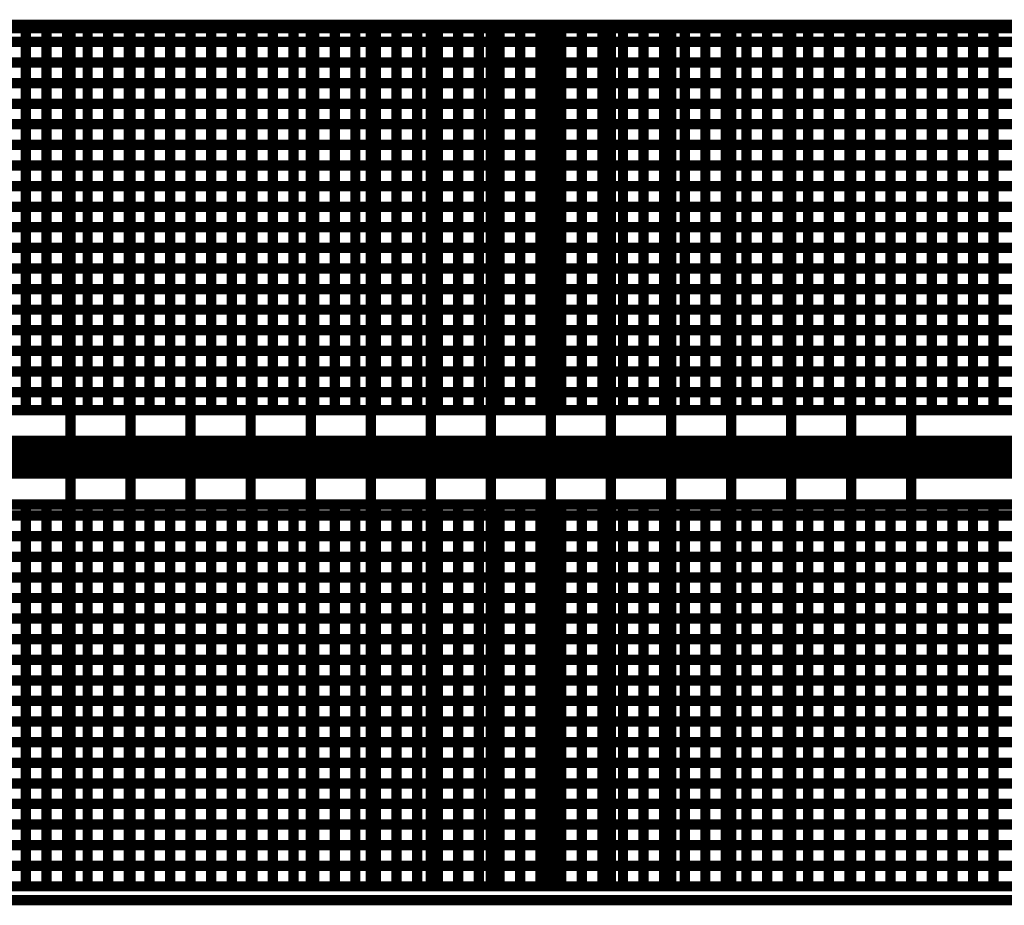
# Model space of a CAD drawing. Extents: x 0.4 to 16.2, y 0.4 to 3.5.
# Tile 20 of 29: x 10.6 to 11.8, y 2.5 to 3.5. Entities that reach past the tile are written whole.
import ezdxf

# ---------------------------------------------------------------- set-up
doc = ezdxf.new("R2010")
doc.units = 0
for name, color, linetype in [('2IN618_CMP', 7, 'CONTINUOUS'), ('2IN618_SOL', 4, 'CONTINUOUS'), ('LAYER_6', 5, 'CONTINUOUS')]:
    doc.layers.add(name, color=color, linetype=linetype)

msp = doc.modelspace()

# ---------------------------------------------------------------- linework, layer by layer
at = {"layer": '2IN618_CMP'}
for points, const_width in [([(8.2883, 3.5161), (12.2153, 3.5161), (12.2153, 3.051), (12.1901, 3.0761), (12.1404, 3.0761), (12.1354, 3.0711), (10.461, 3.0711), (10.4349, 3.0973), (10.4194, 3.1127), (10.3992, 3.1211), (10.3622, 3.1211), (10.3562, 3.127), (10.3452, 3.1316), (10.2703, 3.1316), (10.2593, 3.127), (10.2518, 3.1196), (10.2443, 3.127), (10.2332, 3.1316), (10.1583, 3.1316), (10.1473, 3.127), (10.1389, 3.1186), (10.1343, 3.1076), (10.1343, 3.0247)], 0.012), ([(10.6163, 3.5161), (10.6163, 3.0711)], 0.012), ([(10.6403, 3.0711), (10.6403, 3.5161)], 0.012), ([(10.6643, 3.5161), (10.6643, 3.0711)], 0.012), ([(10.6883, 3.0711), (10.6883, 3.5161)], 0.012), ([(10.7123, 3.5161), (10.7123, 3.0711)], 0.012), ([(10.7363, 3.0711), (10.7363, 3.5161)], 0.012), ([(10.7603, 3.5161), (10.7603, 3.0711)], 0.012), ([(10.7843, 3.0711), (10.7843, 3.5161)], 0.012), ([(10.8083, 3.5161), (10.8083, 3.0711)], 0.012), ([(10.8323, 3.0711), (10.8323, 3.5161)], 0.012), ([(10.8563, 3.5161), (10.8563, 3.0711)], 0.012), ([(10.8803, 3.0711), (10.8803, 3.5161)], 0.012), ([(10.9043, 3.5161), (10.9043, 3.0711)], 0.012), ([(10.9283, 3.0711), (10.9283, 3.5161)], 0.012), ([(10.9523, 3.5161), (10.9523, 3.0711)], 0.012), ([(10.9763, 3.0711), (10.9763, 3.5161)], 0.012), ([(11.0003, 3.5161), (11.0003, 3.0711)], 0.012), ([(11.0243, 3.0711), (11.0243, 3.5161)], 0.012), ([(11.0483, 3.5161), (11.0483, 3.0711)], 0.012), ([(11.0723, 3.0711), (11.0723, 3.5161)], 0.012), ([(11.0963, 3.5161), (11.0963, 3.0711)], 0.012), ([(11.1203, 3.0711), (11.1203, 3.5161)], 0.012), ([(11.1443, 3.5161), (11.1443, 3.0711)], 0.012), ([(11.1683, 3.0711), (11.1683, 3.5161)], 0.012), ([(11.1923, 3.5161), (11.1923, 3.0711)], 0.012), ([(11.2163, 3.0711), (11.2163, 3.5161)], 0.012), ([(11.2403, 3.5161), (11.2403, 3.0711)], 0.012), ([(11.2643, 3.0711), (11.2643, 3.5161)], 0.012), ([(11.2883, 3.5161), (11.2883, 3.0711)], 0.012), ([(11.3123, 3.0711), (11.3123, 3.5161)], 0.012), ([(11.3363, 3.5161), (11.3363, 3.0711)], 0.012), ([(11.3603, 3.0711), (11.3603, 3.5161)], 0.012), ([(11.3843, 3.5161), (11.3843, 3.0711)], 0.012), ([(11.4083, 3.0711), (11.4083, 3.5161)], 0.012), ([(11.4323, 3.5161), (11.4323, 3.0711)], 0.012), ([(11.4563, 3.0711), (11.4563, 3.5161)], 0.012), ([(11.4803, 3.5161), (11.4803, 3.0711)], 0.012), ([(11.5043, 3.0711), (11.5043, 3.5161)], 0.012), ([(11.5283, 3.5161), (11.5283, 3.0711)], 0.012), ([(11.5523, 3.0711), (11.5523, 3.5161)], 0.012), ([(11.5763, 3.5161), (11.5763, 3.0711)], 0.012), ([(11.6003, 3.0711), (11.6003, 3.5161)], 0.012), ([(11.6243, 3.5161), (11.6243, 3.0711)], 0.012), ([(11.6483, 3.0711), (11.6483, 3.5161)], 0.012), ([(11.6723, 3.5161), (11.6723, 3.0711)], 0.012), ([(11.6963, 3.0711), (11.6963, 3.5161)], 0.012), ([(11.7203, 3.5161), (11.7203, 3.0711)], 0.012), ([(11.7443, 3.0711), (11.7443, 3.5161)], 0.012), ([(8.2883, 3.5001), (12.2153, 3.5001)], 0.012), ([(8.2883, 3.4761), (12.2153, 3.4761)], 0.012), ([(12.2153, 3.4521), (8.2883, 3.4521)], 0.012), ([(8.2883, 3.4281), (12.2153, 3.4281)], 0.012), ([(12.2153, 3.4041), (8.2883, 3.4041)], 0.012), ([(8.2883, 3.3801), (12.2153, 3.3801)], 0.012), ([(12.2153, 3.3561), (8.2883, 3.3561)], 0.012), ([(8.2883, 3.3321), (12.2153, 3.3321)], 0.012), ([(12.2153, 3.3081), (8.2883, 3.3081)], 0.012), ([(8.2883, 3.2841), (12.2153, 3.2841)], 0.012), ([(12.2153, 3.2601), (8.2883, 3.2601)], 0.012), ([(8.2883, 3.2361), (12.2153, 3.2361)], 0.012), ([(12.2153, 3.2121), (8.2883, 3.2121)], 0.012), ([(8.2883, 3.1881), (12.2153, 3.1881)], 0.012), ([(12.2153, 3.1641), (8.2883, 3.1641)], 0.012), ([(8.2883, 3.1401), (12.2153, 3.1401)], 0.012), ([(10.4113, 3.1161), (12.2153, 3.1161)], 0.012), ([(12.1653, 3.0161), (10.4383, 3.0161), (10.3883, 3.0661), (10.3078, 3.0661)], 0.05), ([(12.2153, 3.0921), (10.44, 3.0921)], 0.012), ([(8.3681, 2.9611), (10.0405, 2.9611), (10.0666, 2.935), (10.0821, 2.9195), (10.1023, 2.9111), (10.1414, 2.9111), (10.1473, 2.9052), (10.1583, 2.9006), (10.2332, 2.9006), (10.2443, 2.9052), (10.2518, 2.9127), (10.2593, 2.9052), (10.2703, 2.9006), (10.3452, 2.9006), (10.3562, 2.9052), (10.3647, 2.9136), (10.3692, 2.9247), (10.3692, 3.0074), (10.4071, 2.9695), (10.4273, 2.9611), (10.4492, 2.9611), (12.1354, 2.9611)], 0.012), ([(10.6163, 2.5161), (10.6163, 2.9611)], 0.012), ([(10.6403, 2.9611), (10.6403, 2.5161)], 0.012), ([(10.6643, 2.5161), (10.6643, 2.9611)], 0.012), ([(10.6883, 2.9611), (10.6883, 2.5161)], 0.012), ([(10.7123, 2.5161), (10.7123, 2.9611)], 0.012), ([(10.7363, 2.9611), (10.7363, 2.5161)], 0.012), ([(10.7603, 2.5161), (10.7603, 2.9611)], 0.012), ([(10.7843, 2.9611), (10.7843, 2.5161)], 0.012), ([(10.8083, 2.5161), (10.8083, 2.9611)], 0.012), ([(10.8323, 2.9611), (10.8323, 2.5161)], 0.012), ([(10.8563, 2.5161), (10.8563, 2.9611)], 0.012), ([(10.8803, 2.9611), (10.8803, 2.5161)], 0.012), ([(10.9043, 2.5161), (10.9043, 2.9611)], 0.012), ([(10.9283, 2.9611), (10.9283, 2.5161)], 0.012), ([(10.9523, 2.5161), (10.9523, 2.9611)], 0.012), ([(10.9763, 2.9611), (10.9763, 2.5161)], 0.012), ([(11.0003, 2.5161), (11.0003, 2.9611)], 0.012), ([(11.0243, 2.9611), (11.0243, 2.5161)], 0.012), ([(11.0483, 2.5161), (11.0483, 2.9611)], 0.012), ([(11.0723, 2.9611), (11.0723, 2.5161)], 0.012), ([(11.0963, 2.5161), (11.0963, 2.9611)], 0.012), ([(11.1203, 2.9611), (11.1203, 2.5161)], 0.012), ([(11.1443, 2.5161), (11.1443, 2.9611)], 0.012), ([(11.1683, 2.9611), (11.1683, 2.5161)], 0.012), ([(11.1923, 2.5161), (11.1923, 2.9611)], 0.012), ([(11.2163, 2.9611), (11.2163, 2.5161)], 0.012), ([(11.2403, 2.5161), (11.2403, 2.9611)], 0.012), ([(11.2643, 2.9611), (11.2643, 2.5161)], 0.012), ([(11.2883, 2.5161), (11.2883, 2.9611)], 0.012), ([(11.3123, 2.9611), (11.3123, 2.5161)], 0.012), ([(11.3363, 2.5161), (11.3363, 2.9611)], 0.012), ([(11.3603, 2.9611), (11.3603, 2.5161)], 0.012), ([(11.3843, 2.5161), (11.3843, 2.9611)], 0.012), ([(11.4083, 2.9611), (11.4083, 2.5161)], 0.012), ([(11.4323, 2.5161), (11.4323, 2.9611)], 0.012), ([(11.4563, 2.9611), (11.4563, 2.5161)], 0.012), ([(11.4803, 2.5161), (11.4803, 2.9611)], 0.012), ([(11.5043, 2.9611), (11.5043, 2.5161)], 0.012), ([(11.5283, 2.5161), (11.5283, 2.9611)], 0.012), ([(11.5523, 2.9611), (11.5523, 2.5161)], 0.012), ([(11.5763, 2.5161), (11.5763, 2.9611)], 0.012), ([(11.6003, 2.9611), (11.6003, 2.5161)], 0.012), ([(11.6243, 2.5161), (11.6243, 2.9611)], 0.012), ([(11.6483, 2.9611), (11.6483, 2.5161)], 0.012), ([(11.6723, 2.5161), (11.6723, 2.9611)], 0.012), ([(11.6963, 2.9611), (11.6963, 2.5161)], 0.012), ([(11.7203, 2.5161), (11.7203, 2.9611)], 0.012), ([(11.7443, 2.9611), (11.7443, 2.5161)], 0.012), ([(12.2153, 2.9481), (10.3692, 2.9481)], 0.012), ([(10.369, 2.9241), (12.2153, 2.9241)], 0.012), ([(8.2883, 2.9001), (12.2153, 2.9001)], 0.012), ([(12.2153, 2.8761), (8.2883, 2.8761)], 0.012), ([(8.2883, 2.8521), (12.2153, 2.8521)], 0.012), ([(12.2153, 2.8281), (8.2883, 2.8281)], 0.012), ([(8.2883, 2.8041), (12.2153, 2.8041)], 0.012), ([(12.2153, 2.7801), (8.2883, 2.7801)], 0.012), ([(8.2883, 2.7561), (12.2153, 2.7561)], 0.012), ([(12.2153, 2.7321), (8.2883, 2.7321)], 0.012), ([(8.2883, 2.7081), (12.2153, 2.7081)], 0.012), ([(12.2153, 2.6841), (8.2883, 2.6841)], 0.012), ([(8.2883, 2.6601), (12.2153, 2.6601)], 0.012), ([(12.2153, 2.6361), (8.2883, 2.6361)], 0.012), ([(8.2883, 2.6121), (12.2153, 2.6121)], 0.012), ([(12.2153, 2.5881), (8.2883, 2.5881)], 0.012), ([(8.2883, 2.5641), (12.2153, 2.5641)], 0.012), ([(12.2153, 2.5401), (8.2883, 2.5401)], 0.012), ([(8.2883, 2.5161), (12.2153, 2.5161), (8.2883, 2.5161)], 0.012)]:
    msp.add_lwpolyline(points, dxfattribs=dict(at, const_width=const_width))
at = {"layer": '2IN618_SOL', "const_width": 0.012}
for points in [[(10.6683, 2.5161), (10.6683, 3.5161)], [(10.7383, 3.5161), (10.7383, 2.5161)], [(10.8083, 2.5161), (10.8083, 3.5161)], [(10.8783, 3.5161), (10.8783, 2.5161)], [(10.9483, 2.5161), (10.9483, 3.5161)], [(11.0183, 3.5161), (11.0183, 2.5161)], [(11.0883, 2.5161), (11.0883, 3.5161)], [(11.1583, 3.5161), (11.1583, 2.5161)], [(11.2283, 2.5161), (11.2283, 3.5161)], [(11.2983, 3.5161), (11.2983, 2.5161)], [(11.3683, 2.5161), (11.3683, 3.5161)], [(11.4383, 3.5161), (11.4383, 2.5161)], [(11.5083, 2.5161), (11.5083, 3.5161)], [(11.5783, 3.5161), (11.5783, 2.5161)], [(11.6483, 2.5161), (11.6483, 3.5161)]]:
    msp.add_lwpolyline(points, dxfattribs=at)
at = {"layer": 'LAYER_6', "const_width": 0.012}
msp.add_lwpolyline([(0.42, 2.5), (16.15, 2.5), (16.15, 3.52), (0.42, 3.52), (0.42, 2.5)], dxfattribs=at)

doc.saveas('drawing.dxf')
